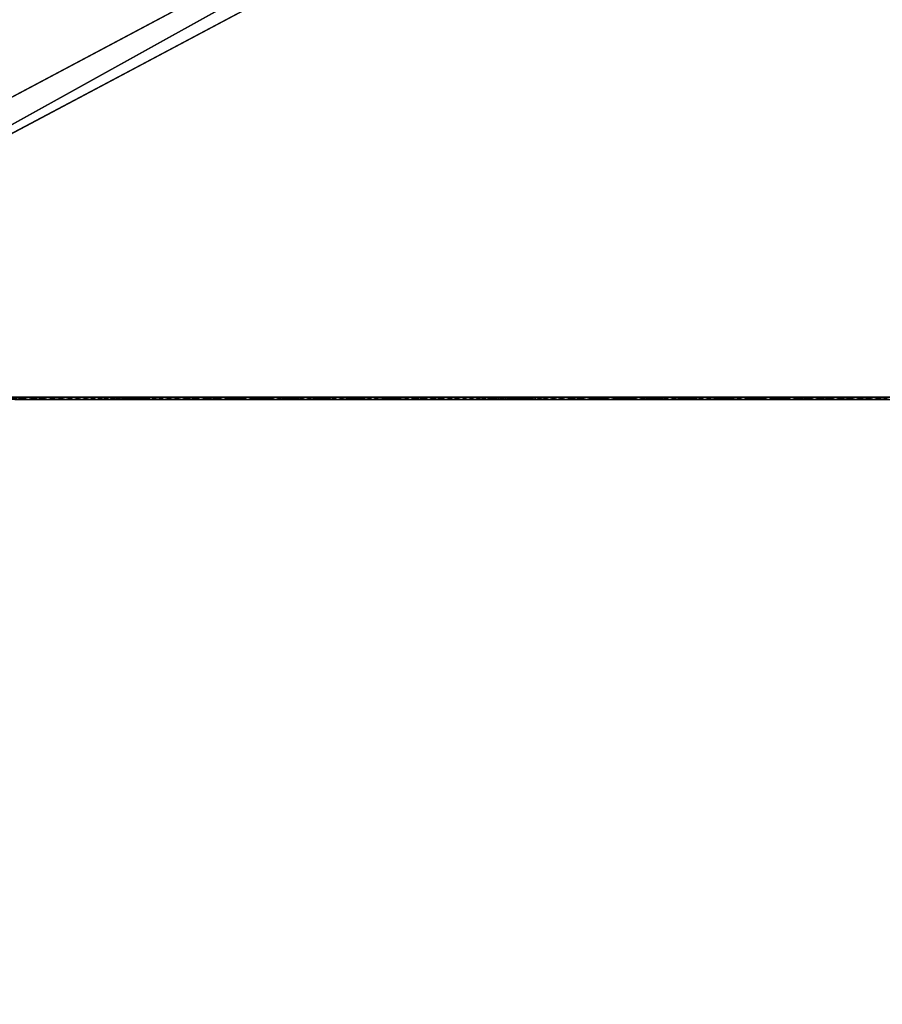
# Model space of a CAD drawing. Extents: x 34 to 1129, y -19 to 489.
# Tile 173 of 237: x 362 to 470, y 161 to 284. Entities that reach past the tile are written whole.
import ezdxf

# ---------------------------------------------------------------- set-up
doc = ezdxf.new("R2010")
doc.units = 0
doc.layers.get('0').update_dxf_attribs({"color": 13, "linetype": 'CONTINUOUS'})

# ---------------------------------------------------------------- blocks, each defined once
blk = doc.blocks.new('GROUP_14')
for centre in [(249.97, 249.97, 5), (249.97, 249.97)]:
    blk.add_circle(centre, 250)
blk = doc.blocks.new('GROUP_17')
for p in [(0, 0), (0, 0, 325)]:
    blk.add_blockref('GROUP_14', p)
blk = doc.blocks.new('GROUP_26')
for p, q in [((-36.52, -34.16, -24.3), (154.82, 144.82, 124)), ((-36.52, -34.16, -28.3), (154.82, 144.82, 120)), ((-33.78, -37.08, -28.3), (157.56, 141.9, 120)), ((-33.78, -37.08, -24.3), (157.56, 141.9, 124))]:
    blk.add_line(p, q)
mesh = blk.add_polyface()
corners = [(-36.52, -34.16, -24.3), (154.82, 144.82, 120), (-36.52, -34.16, -28.3), (154.82, 144.82, 124)]
mesh.append_faces([[corners[k] for k in face] for face in [(0, 1, 2), (1, 0, 3)]], dxfattribs={"vtx0": -1})
mesh = blk.add_polyface()
corners = [(154.82, 144.82, 120), (-33.78, -37.08, -28.3), (-36.52, -34.16, -28.3), (157.56, 141.9, 120)]
mesh.append_faces([[corners[k] for k in face] for face in [(0, 1, 2), (1, 0, 3)]], dxfattribs={"vtx0": -1})
mesh = blk.add_polyface()
corners = [(-33.78, -37.08, -24.3), (154.82, 144.82, 124), (-36.52, -34.16, -24.3), (157.56, 141.9, 124)]
mesh.append_faces([[corners[k] for k in face] for face in [(0, 1, 2), (1, 0, 3)]], dxfattribs={"vtx0": -1})
mesh = blk.add_polyface()
corners = [(157.56, 141.9, 120), (-33.78, -37.08, -24.3), (-33.78, -37.08, -28.3), (157.56, 141.9, 124)]
mesh.append_faces([[corners[k] for k in face] for face in [(0, 1, 2), (1, 0, 3)]], dxfattribs={"vtx0": -1})
blk = doc.blocks.new('GROUP_25')
at = {"extrusion": (-0.176676, -0.165263, 0.970296), "rotation": 46.91163252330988}
blk.add_blockref('GROUP_26', (-11.79, 399.36, -148.63), dxfattribs=at)
at = {"extrusion": (-0.165263, 0.176676, 0.970296), "rotation": 46.91163252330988}
blk.add_blockref('GROUP_26', (-353.28, 45.83, -60.49), dxfattribs=at)
blk = doc.blocks.new('GROUP_24')
at = {"rotation": 344.8900966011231}
blk.add_blockref('GROUP_25', (-56.17, 73.1, 206), dxfattribs=at)
blk.add_blockref('GROUP_17', (0, 0))
blk = doc.blocks.new('GROUP_1')
for p, q in [((81.9, 709.1, 0.27), (82.86, 709.34)), ((82.86, 709.34), (83.82, 709.59, 0.27)), ((84.34, 699.22, 0.27), (85.3, 699.45)), ((85.3, 699.45), (86.26, 699.67, 0.27)), ((86.58, 689.3, 0.27), (87.54, 689.51)), ((87.54, 689.51), (88.51, 689.71, 0.27)), ((88.61, 679.33, 0.27), (89.58, 679.52)), ((89.58, 679.52), (90.56, 679.71, 0.27)), ((90.45, 669.33, 0.27), (91.42, 669.5)), ((91.42, 669.5), (92.4, 669.67, 0.27)), ((92.08, 659.29, 0.27), (93.06, 659.44)), ((93.06, 659.44), (94.04, 659.59, 0.27)), ((93.52, 649.22, 0.27), (94.5, 649.35)), ((94.5, 649.35), (95.48, 649.48, 0.27)), ((94.75, 639.11, 0.27), (95.73, 639.23)), ((95.73, 639.23), (96.71, 639.36, 0.27)), ((95.79, 631.38, 0.27), (96.77, 631.54)), ((96.77, 631.54), (97.75, 631.69, 0.27)), ((97.19, 623.7, 0.27), (98.16, 623.9)), ((98.16, 623.9), (99.13, 624.1, 0.27)), ((98.95, 616.09, 0.27), (99.91, 616.33)), ((99.91, 616.33), (100.87, 616.58, 0.27)), ((101.05, 608.57, 0.27), (102, 608.85)), ((102, 608.85), (102.95, 609.14, 0.27)), ((103.5, 601.15, 0.27), (104.44, 601.48)), ((104.44, 601.48), (105.37, 601.81, 0.27)), ((106.29, 593.85, 0.27), (107.21, 594.23)), ((107.21, 594.23), (108.13, 594.6, 0.27)), ((109.42, 586.69, 0.27), (110.32, 587.11)), ((110.32, 587.11), (111.21, 587.53, 0.27)), ((113.75, 580.15), (114.63, 580.6, 0.27)), ((112.87, 579.69, 0.27), (113.75, 580.15)), ((116.64, 572.85, 0.27), (117.5, 573.35)), ((117.5, 573.35), (118.35, 573.84, 0.27)), ((121.56, 566.73), (122.39, 567.26, 0.27)), ((120.72, 566.19, 0.27), (121.56, 566.73)), ((125.92, 560.3), (126.72, 560.88, 0.27)), ((125.11, 559.73, 0.27), (125.92, 560.3)), ((130.57, 554.08), (131.36, 554.67, 0.27)), ((129.78, 553.49, 0.27), (130.57, 554.08)), ((132.9, 550.93), (133.71, 551.5, 0.27)), ((132.08, 550.37, 0.27), (132.9, 550.93)), ((134.18, 547.14, 0.27), (135.03, 547.65)), ((135.03, 547.65), (135.87, 548.16, 0.27)), ((136.09, 543.78, 0.27), (136.96, 544.25)), ((136.96, 544.25), (137.84, 544.71, 0.27)), ((138.69, 540.73), (139.59, 541.14, 0.27)), ((137.79, 540.32, 0.27), (138.69, 540.73)), ((140.21, 537.12), (141.13, 537.48, 0.27)), ((139.28, 536.77, 0.27), (140.21, 537.12)), ((140.56, 533.13, 0.27), (141.5, 533.43)), ((141.5, 533.43), (142.45, 533.73, 0.27)), ((141.62, 529.42, 0.27), (142.58, 529.66)), ((142.58, 529.66), (143.54, 529.91, 0.27)), ((142.46, 525.65, 0.27), (143.43, 525.84)), ((143.43, 525.84), (144.4, 526.03, 0.27)), ((143.07, 521.85, 0.27), (144.05, 521.97)), ((144.05, 521.97), (145.03, 522.1, 0.27)), ((143.45, 518.01, 0.27), (144.44, 518.08)), ((144.44, 518.08), (145.43, 518.15, 0.27)), ((143.61, 514.16, 0.27), (144.6, 514.17)), ((144.6, 514.17), (145.59, 514.18, 0.27)), ((143.53, 510.27, 0.27), (144.52, 510.25)), ((144.52, 510.25), (145.51, 510.23, 0.27)), ((143.26, 499.96, 0.27), (144.25, 499.96)), ((144.25, 499.96), (145.24, 499.95, 0.27)), ((143.47, 489.62, 0.27), (144.46, 489.66)), ((144.46, 489.66), (145.45, 489.7, 0.27)), ((144.16, 479.3, 0.27), (145.14, 479.39)), ((145.14, 479.39), (146.13, 479.47, 0.27)), ((145.32, 469.02, 0.27), (146.3, 469.15)), ((146.3, 469.15), (147.28, 469.29, 0.27)), ((146.96, 458.81, 0.27), (147.93, 458.98)), ((147.93, 458.98), (148.91, 459.16, 0.27)), ((149.07, 448.68, 0.27), (150.03, 448.9)), ((150.03, 448.9), (151, 449.13, 0.27)), ((152.6, 438.93), (153.55, 439.2, 0.27)), ((151.65, 438.66, 0.27), (152.6, 438.93)), ((155.63, 429.09), (156.56, 429.4, 0.27)), ((154.69, 428.77, 0.27), (155.63, 429.09)), ((158.18, 419.04, 0.27), (159.1, 419.39)), ((159.1, 419.39), (160.03, 419.75, 0.27)), ((162.12, 409.47, 0.27), (163.03, 409.87)), ((163.03, 409.87), (163.93, 410.27, 0.27)), ((167.39, 400.54), (168.28, 400.98, 0.27)), ((166.5, 400.1, 0.27), (167.39, 400.54)), ((171.3, 390.96, 0.27), (172.18, 391.43)), ((172.18, 391.43), (173.05, 391.89, 0.27)), ((174.43, 385.15, 0.27), (175.31, 385.6)), ((175.31, 385.6), (176.19, 386.06, 0.27)), ((178.28, 379.69), (179.17, 380.13, 0.27)), ((177.39, 379.26, 0.27), (178.28, 379.69)), ((181.08, 373.71), (181.98, 374.11, 0.27)), ((180.18, 373.3, 0.27), (181.08, 373.71)), ((183.72, 367.64), (184.64, 368.03, 0.27)), ((182.81, 367.26, 0.27), (183.72, 367.64)), ((186.2, 361.51), (187.12, 361.87, 0.27)), ((185.28, 361.15, 0.27), (186.2, 361.51)), ((188.51, 355.31), (189.44, 355.65, 0.27)), ((187.57, 354.98, 0.27), (188.51, 355.31))]:
    blk.add_line(p, q)
at = {"extrusion": (0, 0, -1)}
for centre, radius, start, end in [((408.08, 582.99), 506.94, 159.8083, 173.6306), ((-78.87, 513.5), 65.73, 141.8636, 182.83), ((38.95, 274.22), 241.48, 150.964, 169.7928)]:
    blk.add_arc(centre, radius, start, end, dxfattribs=at)
for centre, radius, start, end in [((262.77, 657.88), 168.08, 186.3694, 218.1364), ((366.46, 499.28), 222.21, 177.17, 209.036)]:
    blk.add_arc(centre, radius, start, end)
mesh = blk.add_polyface()
corners = [(81.18, 719.45, 0.27), (82.86, 709.34), (80.22, 719.19), (83.82, 709.59, 0.27)]
mesh.append_faces([[corners[k] for k in face] for face in [(0, 1, 2), (1, 0, 3)]], dxfattribs={"vtx0": -1})
mesh = blk.add_polyface()
corners = [(80.22, 719.19), (81.9, 709.1, 0.27), (79.27, 718.92, 0.27), (82.86, 709.34)]
mesh.append_faces([[corners[k] for k in face] for face in [(0, 1, 2), (1, 0, 3)]], dxfattribs={"vtx0": -1})
mesh = blk.add_polyface()
corners = [(82.86, 709.34), (84.34, 699.22, 0.27), (81.9, 709.1, 0.27), (85.3, 699.45)]
mesh.append_faces([[corners[k] for k in face] for face in [(0, 1, 2), (1, 0, 3)]], dxfattribs={"vtx0": -1})
mesh = blk.add_polyface()
corners = [(83.82, 709.59, 0.27), (85.3, 699.45), (82.86, 709.34), (86.26, 699.67, 0.27)]
mesh.append_faces([[corners[k] for k in face] for face in [(0, 1, 2), (1, 0, 3)]], dxfattribs={"vtx0": -1})
mesh = blk.add_polyface()
corners = [(85.3, 699.45), (86.58, 689.3, 0.27), (84.34, 699.22, 0.27), (87.54, 689.51)]
mesh.append_faces([[corners[k] for k in face] for face in [(0, 1, 2), (1, 0, 3)]], dxfattribs={"vtx0": -1})
mesh = blk.add_polyface()
corners = [(86.26, 699.67, 0.27), (87.54, 689.51), (85.3, 699.45), (88.51, 689.71, 0.27)]
mesh.append_faces([[corners[k] for k in face] for face in [(0, 1, 2), (1, 0, 3)]], dxfattribs={"vtx0": -1})
mesh = blk.add_polyface()
corners = [(87.54, 689.51), (88.61, 679.33, 0.27), (86.58, 689.3, 0.27), (89.58, 679.52)]
mesh.append_faces([[corners[k] for k in face] for face in [(0, 1, 2), (1, 0, 3)]], dxfattribs={"vtx0": -1})
mesh = blk.add_polyface()
corners = [(88.51, 689.71, 0.27), (89.58, 679.52), (87.54, 689.51), (90.56, 679.71, 0.27)]
mesh.append_faces([[corners[k] for k in face] for face in [(0, 1, 2), (1, 0, 3)]], dxfattribs={"vtx0": -1})
mesh = blk.add_polyface()
corners = [(89.58, 679.52), (90.45, 669.33, 0.27), (88.61, 679.33, 0.27), (91.42, 669.5)]
mesh.append_faces([[corners[k] for k in face] for face in [(0, 1, 2), (1, 0, 3)]], dxfattribs={"vtx0": -1})
mesh = blk.add_polyface()
corners = [(90.56, 679.71, 0.27), (91.42, 669.5), (89.58, 679.52), (92.4, 669.67, 0.27)]
mesh.append_faces([[corners[k] for k in face] for face in [(0, 1, 2), (1, 0, 3)]], dxfattribs={"vtx0": -1})
mesh = blk.add_polyface()
corners = [(91.42, 669.5), (92.08, 659.29, 0.27), (90.45, 669.33, 0.27), (93.06, 659.44)]
mesh.append_faces([[corners[k] for k in face] for face in [(0, 1, 2), (1, 0, 3)]], dxfattribs={"vtx0": -1})
mesh = blk.add_polyface()
corners = [(92.4, 669.67, 0.27), (93.06, 659.44), (91.42, 669.5), (94.04, 659.59, 0.27)]
mesh.append_faces([[corners[k] for k in face] for face in [(0, 1, 2), (1, 0, 3)]], dxfattribs={"vtx0": -1})
mesh = blk.add_polyface()
corners = [(93.06, 659.44), (93.52, 649.22, 0.27), (92.08, 659.29, 0.27), (94.5, 649.35)]
mesh.append_faces([[corners[k] for k in face] for face in [(0, 1, 2), (1, 0, 3)]], dxfattribs={"vtx0": -1})
mesh = blk.add_polyface()
corners = [(94.04, 659.59, 0.27), (94.5, 649.35), (93.06, 659.44), (95.48, 649.48, 0.27)]
mesh.append_faces([[corners[k] for k in face] for face in [(0, 1, 2), (1, 0, 3)]], dxfattribs={"vtx0": -1})
mesh = blk.add_polyface()
corners = [(94.5, 649.35), (94.75, 639.11, 0.27), (93.52, 649.22, 0.27), (95.73, 639.23)]
mesh.append_faces([[corners[k] for k in face] for face in [(0, 1, 2), (1, 0, 3)]], dxfattribs={"vtx0": -1})
mesh = blk.add_polyface()
corners = [(95.48, 649.48, 0.27), (95.73, 639.23), (94.5, 649.35), (96.71, 639.36, 0.27)]
mesh.append_faces([[corners[k] for k in face] for face in [(0, 1, 2), (1, 0, 3)]], dxfattribs={"vtx0": -1})
mesh = blk.add_polyface()
corners = [(95.73, 639.23), (95.79, 631.38, 0.27), (94.75, 639.11, 0.27), (96.77, 631.54)]
mesh.append_faces([[corners[k] for k in face] for face in [(0, 1, 2), (1, 0, 3)]], dxfattribs={"vtx0": -1})
mesh = blk.add_polyface()
corners = [(96.71, 639.36, 0.27), (96.77, 631.54), (95.73, 639.23), (97.75, 631.69, 0.27)]
mesh.append_faces([[corners[k] for k in face] for face in [(0, 1, 2), (1, 0, 3)]], dxfattribs={"vtx0": -1})
mesh = blk.add_polyface()
corners = [(96.77, 631.54), (97.19, 623.7, 0.27), (95.79, 631.38, 0.27), (98.16, 623.9)]
mesh.append_faces([[corners[k] for k in face] for face in [(0, 1, 2), (1, 0, 3)]], dxfattribs={"vtx0": -1})
mesh = blk.add_polyface()
corners = [(97.75, 631.69, 0.27), (98.16, 623.9), (96.77, 631.54), (99.13, 624.1, 0.27)]
mesh.append_faces([[corners[k] for k in face] for face in [(0, 1, 2), (1, 0, 3)]], dxfattribs={"vtx0": -1})
mesh = blk.add_polyface()
corners = [(98.16, 623.9), (98.95, 616.09, 0.27), (97.19, 623.7, 0.27), (99.91, 616.33)]
mesh.append_faces([[corners[k] for k in face] for face in [(0, 1, 2), (1, 0, 3)]], dxfattribs={"vtx0": -1})
mesh = blk.add_polyface()
corners = [(99.13, 624.1, 0.27), (99.91, 616.33), (98.16, 623.9), (100.87, 616.58, 0.27)]
mesh.append_faces([[corners[k] for k in face] for face in [(0, 1, 2), (1, 0, 3)]], dxfattribs={"vtx0": -1})
mesh = blk.add_polyface()
corners = [(99.91, 616.33), (101.05, 608.57, 0.27), (98.95, 616.09, 0.27), (102, 608.85)]
mesh.append_faces([[corners[k] for k in face] for face in [(0, 1, 2), (1, 0, 3)]], dxfattribs={"vtx0": -1})
mesh = blk.add_polyface()
corners = [(100.87, 616.58, 0.27), (102, 608.85), (99.91, 616.33), (102.95, 609.14, 0.27)]
mesh.append_faces([[corners[k] for k in face] for face in [(0, 1, 2), (1, 0, 3)]], dxfattribs={"vtx0": -1})
mesh = blk.add_polyface()
corners = [(102, 608.85), (103.5, 601.15, 0.27), (101.05, 608.57, 0.27), (104.44, 601.48)]
mesh.append_faces([[corners[k] for k in face] for face in [(0, 1, 2), (1, 0, 3)]], dxfattribs={"vtx0": -1})
mesh = blk.add_polyface()
corners = [(102.95, 609.14, 0.27), (104.44, 601.48), (102, 608.85), (105.37, 601.81, 0.27)]
mesh.append_faces([[corners[k] for k in face] for face in [(0, 1, 2), (1, 0, 3)]], dxfattribs={"vtx0": -1})
mesh = blk.add_polyface()
corners = [(104.44, 601.48), (106.29, 593.85, 0.27), (103.5, 601.15, 0.27), (107.21, 594.23)]
mesh.append_faces([[corners[k] for k in face] for face in [(0, 1, 2), (1, 0, 3)]], dxfattribs={"vtx0": -1})
mesh = blk.add_polyface()
corners = [(105.37, 601.81, 0.27), (107.21, 594.23), (104.44, 601.48), (108.13, 594.6, 0.27)]
mesh.append_faces([[corners[k] for k in face] for face in [(0, 1, 2), (1, 0, 3)]], dxfattribs={"vtx0": -1})
mesh = blk.add_polyface()
corners = [(107.21, 594.23), (109.42, 586.69, 0.27), (106.29, 593.85, 0.27), (110.32, 587.11)]
mesh.append_faces([[corners[k] for k in face] for face in [(0, 1, 2), (1, 0, 3)]], dxfattribs={"vtx0": -1})
mesh = blk.add_polyface()
corners = [(108.13, 594.6, 0.27), (110.32, 587.11), (107.21, 594.23), (111.21, 587.53, 0.27)]
mesh.append_faces([[corners[k] for k in face] for face in [(0, 1, 2), (1, 0, 3)]], dxfattribs={"vtx0": -1})
mesh = blk.add_polyface()
corners = [(110.32, 587.11), (112.87, 579.69, 0.27), (109.42, 586.69, 0.27), (113.75, 580.15)]
mesh.append_faces([[corners[k] for k in face] for face in [(0, 1, 2), (1, 0, 3)]], dxfattribs={"vtx0": -1})
mesh = blk.add_polyface()
corners = [(111.21, 587.53, 0.27), (113.75, 580.15), (110.32, 587.11), (114.63, 580.6, 0.27)]
mesh.append_faces([[corners[k] for k in face] for face in [(0, 1, 2), (1, 0, 3)]], dxfattribs={"vtx0": -1})
mesh = blk.add_polyface()
corners = [(114.63, 580.6, 0.27), (117.5, 573.35), (113.75, 580.15), (118.35, 573.84, 0.27)]
mesh.append_faces([[corners[k] for k in face] for face in [(0, 1, 2), (1, 0, 3)]], dxfattribs={"vtx0": -1})
mesh = blk.add_polyface()
corners = [(113.75, 580.15), (116.64, 572.85, 0.27), (112.87, 579.69, 0.27), (117.5, 573.35)]
mesh.append_faces([[corners[k] for k in face] for face in [(0, 1, 2), (1, 0, 3)]], dxfattribs={"vtx0": -1})
mesh = blk.add_polyface()
corners = [(117.5, 573.35), (120.72, 566.19, 0.27), (116.64, 572.85, 0.27), (121.56, 566.73)]
mesh.append_faces([[corners[k] for k in face] for face in [(0, 1, 2), (1, 0, 3)]], dxfattribs={"vtx0": -1})
mesh = blk.add_polyface()
corners = [(118.35, 573.84, 0.27), (121.56, 566.73), (117.5, 573.35), (122.39, 567.26, 0.27)]
mesh.append_faces([[corners[k] for k in face] for face in [(0, 1, 2), (1, 0, 3)]], dxfattribs={"vtx0": -1})
mesh = blk.add_polyface()
corners = [(122.39, 567.26, 0.27), (125.92, 560.3), (121.56, 566.73), (126.72, 560.88, 0.27)]
mesh.append_faces([[corners[k] for k in face] for face in [(0, 1, 2), (1, 0, 3)]], dxfattribs={"vtx0": -1})
mesh = blk.add_polyface()
corners = [(121.56, 566.73), (125.11, 559.73, 0.27), (120.72, 566.19, 0.27), (125.92, 560.3)]
mesh.append_faces([[corners[k] for k in face] for face in [(0, 1, 2), (1, 0, 3)]], dxfattribs={"vtx0": -1})
mesh = blk.add_polyface()
corners = [(126.72, 560.88, 0.27), (130.57, 554.08), (125.92, 560.3), (131.36, 554.67, 0.27)]
mesh.append_faces([[corners[k] for k in face] for face in [(0, 1, 2), (1, 0, 3)]], dxfattribs={"vtx0": -1})
mesh = blk.add_polyface()
corners = [(125.92, 560.3), (129.78, 553.49, 0.27), (125.11, 559.73, 0.27), (130.57, 554.08)]
mesh.append_faces([[corners[k] for k in face] for face in [(0, 1, 2), (1, 0, 3)]], dxfattribs={"vtx0": -1})
mesh = blk.add_polyface()
corners = [(131.36, 554.67, 0.27), (132.9, 550.93), (130.57, 554.08), (133.71, 551.5, 0.27)]
mesh.append_faces([[corners[k] for k in face] for face in [(0, 1, 2), (1, 0, 3)]], dxfattribs={"vtx0": -1})
mesh = blk.add_polyface()
corners = [(130.57, 554.08), (132.08, 550.37, 0.27), (129.78, 553.49, 0.27), (132.9, 550.93)]
mesh.append_faces([[corners[k] for k in face] for face in [(0, 1, 2), (1, 0, 3)]], dxfattribs={"vtx0": -1})
mesh = blk.add_polyface()
corners = [(133.71, 551.5, 0.27), (135.03, 547.65), (132.9, 550.93), (135.87, 548.16, 0.27)]
mesh.append_faces([[corners[k] for k in face] for face in [(0, 1, 2), (1, 0, 3)]], dxfattribs={"vtx0": -1})
mesh = blk.add_polyface()
corners = [(132.9, 550.93), (134.18, 547.14, 0.27), (132.08, 550.37, 0.27), (135.03, 547.65)]
mesh.append_faces([[corners[k] for k in face] for face in [(0, 1, 2), (1, 0, 3)]], dxfattribs={"vtx0": -1})
mesh = blk.add_polyface()
corners = [(135.03, 547.65), (136.09, 543.78, 0.27), (134.18, 547.14, 0.27), (136.96, 544.25)]
mesh.append_faces([[corners[k] for k in face] for face in [(0, 1, 2), (1, 0, 3)]], dxfattribs={"vtx0": -1})
mesh = blk.add_polyface()
corners = [(135.87, 548.16, 0.27), (136.96, 544.25), (135.03, 547.65), (137.84, 544.71, 0.27)]
mesh.append_faces([[corners[k] for k in face] for face in [(0, 1, 2), (1, 0, 3)]], dxfattribs={"vtx0": -1})
mesh = blk.add_polyface()
corners = [(136.96, 544.25), (137.79, 540.32, 0.27), (136.09, 543.78, 0.27), (138.69, 540.73)]
mesh.append_faces([[corners[k] for k in face] for face in [(0, 1, 2), (1, 0, 3)]], dxfattribs={"vtx0": -1})
mesh = blk.add_polyface()
corners = [(137.84, 544.71, 0.27), (138.69, 540.73), (136.96, 544.25), (139.59, 541.14, 0.27)]
mesh.append_faces([[corners[k] for k in face] for face in [(0, 1, 2), (1, 0, 3)]], dxfattribs={"vtx0": -1})
mesh = blk.add_polyface()
corners = [(139.59, 541.14, 0.27), (140.21, 537.12), (138.69, 540.73), (141.13, 537.48, 0.27)]
mesh.append_faces([[corners[k] for k in face] for face in [(0, 1, 2), (1, 0, 3)]], dxfattribs={"vtx0": -1})
mesh = blk.add_polyface()
corners = [(138.69, 540.73), (139.28, 536.77, 0.27), (137.79, 540.32, 0.27), (140.21, 537.12)]
mesh.append_faces([[corners[k] for k in face] for face in [(0, 1, 2), (1, 0, 3)]], dxfattribs={"vtx0": -1})
mesh = blk.add_polyface()
corners = [(141.13, 537.48, 0.27), (141.5, 533.43), (140.21, 537.12), (142.45, 533.73, 0.27)]
mesh.append_faces([[corners[k] for k in face] for face in [(0, 1, 2), (1, 0, 3)]], dxfattribs={"vtx0": -1})
mesh = blk.add_polyface()
corners = [(140.21, 537.12), (140.56, 533.13, 0.27), (139.28, 536.77, 0.27), (141.5, 533.43)]
mesh.append_faces([[corners[k] for k in face] for face in [(0, 1, 2), (1, 0, 3)]], dxfattribs={"vtx0": -1})
mesh = blk.add_polyface()
corners = [(141.5, 533.43), (141.62, 529.42, 0.27), (140.56, 533.13, 0.27), (142.58, 529.66)]
mesh.append_faces([[corners[k] for k in face] for face in [(0, 1, 2), (1, 0, 3)]], dxfattribs={"vtx0": -1})
mesh = blk.add_polyface()
corners = [(142.45, 533.73, 0.27), (142.58, 529.66), (141.5, 533.43), (143.54, 529.91, 0.27)]
mesh.append_faces([[corners[k] for k in face] for face in [(0, 1, 2), (1, 0, 3)]], dxfattribs={"vtx0": -1})
mesh = blk.add_polyface()
corners = [(142.58, 529.66), (142.46, 525.65, 0.27), (141.62, 529.42, 0.27), (143.43, 525.84)]
mesh.append_faces([[corners[k] for k in face] for face in [(0, 1, 2), (1, 0, 3)]], dxfattribs={"vtx0": -1})
mesh = blk.add_polyface()
corners = [(143.54, 529.91, 0.27), (143.43, 525.84), (142.58, 529.66), (144.4, 526.03, 0.27)]
mesh.append_faces([[corners[k] for k in face] for face in [(0, 1, 2), (1, 0, 3)]], dxfattribs={"vtx0": -1})
mesh = blk.add_polyface()
corners = [(143.43, 525.84), (143.07, 521.85, 0.27), (142.46, 525.65, 0.27), (144.05, 521.97)]
mesh.append_faces([[corners[k] for k in face] for face in [(0, 1, 2), (1, 0, 3)]], dxfattribs={"vtx0": -1})
mesh = blk.add_polyface()
corners = [(144.4, 526.03, 0.27), (144.05, 521.97), (143.43, 525.84), (145.03, 522.1, 0.27)]
mesh.append_faces([[corners[k] for k in face] for face in [(0, 1, 2), (1, 0, 3)]], dxfattribs={"vtx0": -1})
mesh = blk.add_polyface()
corners = [(144.05, 521.97), (143.45, 518.01, 0.27), (143.07, 521.85, 0.27), (144.44, 518.08)]
mesh.append_faces([[corners[k] for k in face] for face in [(0, 1, 2), (1, 0, 3)]], dxfattribs={"vtx0": -1})
mesh = blk.add_polyface()
corners = [(145.03, 522.1, 0.27), (144.44, 518.08), (144.05, 521.97), (145.43, 518.15, 0.27)]
mesh.append_faces([[corners[k] for k in face] for face in [(0, 1, 2), (1, 0, 3)]], dxfattribs={"vtx0": -1})
mesh = blk.add_polyface()
corners = [(144.44, 518.08), (143.61, 514.16, 0.27), (143.45, 518.01, 0.27), (144.6, 514.17)]
mesh.append_faces([[corners[k] for k in face] for face in [(0, 1, 2), (1, 0, 3)]], dxfattribs={"vtx0": -1})
mesh = blk.add_polyface()
corners = [(145.43, 518.15, 0.27), (144.6, 514.17), (144.44, 518.08), (145.59, 514.18, 0.27)]
mesh.append_faces([[corners[k] for k in face] for face in [(0, 1, 2), (1, 0, 3)]], dxfattribs={"vtx0": -1})
mesh = blk.add_polyface()
corners = [(143.61, 514.16, 0.27), (144.52, 510.25), (143.53, 510.27, 0.27), (144.6, 514.17)]
mesh.append_faces([[corners[k] for k in face] for face in [(0, 1, 2), (1, 0, 3)]], dxfattribs={"vtx0": -1})
mesh = blk.add_polyface()
corners = [(144.6, 514.17), (145.51, 510.23, 0.27), (144.52, 510.25), (145.59, 514.18, 0.27)]
mesh.append_faces([[corners[k] for k in face] for face in [(0, 1, 2), (1, 0, 3)]], dxfattribs={"vtx0": -1})
mesh = blk.add_polyface()
corners = [(143.53, 510.27, 0.27), (144.25, 499.96), (143.26, 499.96, 0.27), (144.52, 510.25)]
mesh.append_faces([[corners[k] for k in face] for face in [(0, 1, 2), (1, 0, 3)]], dxfattribs={"vtx0": -1})
mesh = blk.add_polyface()
corners = [(144.52, 510.25), (145.24, 499.95, 0.27), (144.25, 499.96), (145.51, 510.23, 0.27)]
mesh.append_faces([[corners[k] for k in face] for face in [(0, 1, 2), (1, 0, 3)]], dxfattribs={"vtx0": -1})
mesh = blk.add_polyface()
corners = [(144.25, 499.96), (143.47, 489.62, 0.27), (143.26, 499.96, 0.27), (144.46, 489.66)]
mesh.append_faces([[corners[k] for k in face] for face in [(0, 1, 2), (1, 0, 3)]], dxfattribs={"vtx0": -1})
mesh = blk.add_polyface()
corners = [(145.24, 499.95, 0.27), (144.46, 489.66), (144.25, 499.96), (145.45, 489.7, 0.27)]
mesh.append_faces([[corners[k] for k in face] for face in [(0, 1, 2), (1, 0, 3)]], dxfattribs={"vtx0": -1})
mesh = blk.add_polyface()
corners = [(144.46, 489.66), (144.16, 479.3, 0.27), (143.47, 489.62, 0.27), (145.14, 479.39)]
mesh.append_faces([[corners[k] for k in face] for face in [(0, 1, 2), (1, 0, 3)]], dxfattribs={"vtx0": -1})
mesh = blk.add_polyface()
corners = [(145.45, 489.7, 0.27), (145.14, 479.39), (144.46, 489.66), (146.13, 479.47, 0.27)]
mesh.append_faces([[corners[k] for k in face] for face in [(0, 1, 2), (1, 0, 3)]], dxfattribs={"vtx0": -1})
mesh = blk.add_polyface()
corners = [(145.14, 479.39), (145.32, 469.02, 0.27), (144.16, 479.3, 0.27), (146.3, 469.15)]
mesh.append_faces([[corners[k] for k in face] for face in [(0, 1, 2), (1, 0, 3)]], dxfattribs={"vtx0": -1})
mesh = blk.add_polyface()
corners = [(146.13, 479.47, 0.27), (146.3, 469.15), (145.14, 479.39), (147.28, 469.29, 0.27)]
mesh.append_faces([[corners[k] for k in face] for face in [(0, 1, 2), (1, 0, 3)]], dxfattribs={"vtx0": -1})
mesh = blk.add_polyface()
corners = [(146.3, 469.15), (146.96, 458.81, 0.27), (145.32, 469.02, 0.27), (147.93, 458.98)]
mesh.append_faces([[corners[k] for k in face] for face in [(0, 1, 2), (1, 0, 3)]], dxfattribs={"vtx0": -1})
mesh = blk.add_polyface()
corners = [(147.28, 469.29, 0.27), (147.93, 458.98), (146.3, 469.15), (148.91, 459.16, 0.27)]
mesh.append_faces([[corners[k] for k in face] for face in [(0, 1, 2), (1, 0, 3)]], dxfattribs={"vtx0": -1})
mesh = blk.add_polyface()
corners = [(147.93, 458.98), (149.07, 448.68, 0.27), (146.96, 458.81, 0.27), (150.03, 448.9)]
mesh.append_faces([[corners[k] for k in face] for face in [(0, 1, 2), (1, 0, 3)]], dxfattribs={"vtx0": -1})
mesh = blk.add_polyface()
corners = [(148.91, 459.16, 0.27), (150.03, 448.9), (147.93, 458.98), (151, 449.13, 0.27)]
mesh.append_faces([[corners[k] for k in face] for face in [(0, 1, 2), (1, 0, 3)]], dxfattribs={"vtx0": -1})
mesh = blk.add_polyface()
corners = [(150.03, 448.9), (151.65, 438.66, 0.27), (149.07, 448.68, 0.27), (152.6, 438.93)]
mesh.append_faces([[corners[k] for k in face] for face in [(0, 1, 2), (1, 0, 3)]], dxfattribs={"vtx0": -1})
mesh = blk.add_polyface()
corners = [(151, 449.13, 0.27), (152.6, 438.93), (150.03, 448.9), (153.55, 439.2, 0.27)]
mesh.append_faces([[corners[k] for k in face] for face in [(0, 1, 2), (1, 0, 3)]], dxfattribs={"vtx0": -1})
mesh = blk.add_polyface()
corners = [(153.55, 439.2, 0.27), (155.63, 429.09), (152.6, 438.93), (156.56, 429.4, 0.27)]
mesh.append_faces([[corners[k] for k in face] for face in [(0, 1, 2), (1, 0, 3)]], dxfattribs={"vtx0": -1})
mesh = blk.add_polyface()
corners = [(152.6, 438.93), (154.69, 428.77, 0.27), (151.65, 438.66, 0.27), (155.63, 429.09)]
mesh.append_faces([[corners[k] for k in face] for face in [(0, 1, 2), (1, 0, 3)]], dxfattribs={"vtx0": -1})
mesh = blk.add_polyface()
corners = [(156.56, 429.4, 0.27), (159.1, 419.39), (155.63, 429.09), (160.03, 419.75, 0.27)]
mesh.append_faces([[corners[k] for k in face] for face in [(0, 1, 2), (1, 0, 3)]], dxfattribs={"vtx0": -1})
mesh = blk.add_polyface()
corners = [(155.63, 429.09), (158.18, 419.04, 0.27), (154.69, 428.77, 0.27), (159.1, 419.39)]
mesh.append_faces([[corners[k] for k in face] for face in [(0, 1, 2), (1, 0, 3)]], dxfattribs={"vtx0": -1})
mesh = blk.add_polyface()
corners = [(159.1, 419.39), (162.12, 409.47, 0.27), (158.18, 419.04, 0.27), (163.03, 409.87)]
mesh.append_faces([[corners[k] for k in face] for face in [(0, 1, 2), (1, 0, 3)]], dxfattribs={"vtx0": -1})
mesh = blk.add_polyface()
corners = [(160.03, 419.75, 0.27), (163.03, 409.87), (159.1, 419.39), (163.93, 410.27, 0.27)]
mesh.append_faces([[corners[k] for k in face] for face in [(0, 1, 2), (1, 0, 3)]], dxfattribs={"vtx0": -1})
mesh = blk.add_polyface()
corners = [(163.03, 409.87), (166.5, 400.1, 0.27), (162.12, 409.47, 0.27), (167.39, 400.54)]
mesh.append_faces([[corners[k] for k in face] for face in [(0, 1, 2), (1, 0, 3)]], dxfattribs={"vtx0": -1})
mesh = blk.add_polyface()
corners = [(163.93, 410.27, 0.27), (167.39, 400.54), (163.03, 409.87), (168.28, 400.98, 0.27)]
mesh.append_faces([[corners[k] for k in face] for face in [(0, 1, 2), (1, 0, 3)]], dxfattribs={"vtx0": -1})
mesh = blk.add_polyface()
corners = [(168.28, 400.98, 0.27), (172.18, 391.43), (167.39, 400.54), (173.05, 391.89, 0.27)]
mesh.append_faces([[corners[k] for k in face] for face in [(0, 1, 2), (1, 0, 3)]], dxfattribs={"vtx0": -1})
mesh = blk.add_polyface()
corners = [(167.39, 400.54), (171.3, 390.96, 0.27), (166.5, 400.1, 0.27), (172.18, 391.43)]
mesh.append_faces([[corners[k] for k in face] for face in [(0, 1, 2), (1, 0, 3)]], dxfattribs={"vtx0": -1})
mesh = blk.add_polyface()
corners = [(172.18, 391.43), (174.43, 385.15, 0.27), (171.3, 390.96, 0.27), (175.31, 385.6)]
mesh.append_faces([[corners[k] for k in face] for face in [(0, 1, 2), (1, 0, 3)]], dxfattribs={"vtx0": -1})
mesh = blk.add_polyface()
corners = [(173.05, 391.89, 0.27), (175.31, 385.6), (172.18, 391.43), (176.19, 386.06, 0.27)]
mesh.append_faces([[corners[k] for k in face] for face in [(0, 1, 2), (1, 0, 3)]], dxfattribs={"vtx0": -1})
mesh = blk.add_polyface()
corners = [(175.31, 385.6), (177.39, 379.26, 0.27), (174.43, 385.15, 0.27), (178.28, 379.69)]
mesh.append_faces([[corners[k] for k in face] for face in [(0, 1, 2), (1, 0, 3)]], dxfattribs={"vtx0": -1})
mesh = blk.add_polyface()
corners = [(176.19, 386.06, 0.27), (178.28, 379.69), (175.31, 385.6), (179.17, 380.13, 0.27)]
mesh.append_faces([[corners[k] for k in face] for face in [(0, 1, 2), (1, 0, 3)]], dxfattribs={"vtx0": -1})
mesh = blk.add_polyface()
corners = [(179.17, 380.13, 0.27), (181.08, 373.71), (178.28, 379.69), (181.98, 374.11, 0.27)]
mesh.append_faces([[corners[k] for k in face] for face in [(0, 1, 2), (1, 0, 3)]], dxfattribs={"vtx0": -1})
mesh = blk.add_polyface()
corners = [(178.28, 379.69), (180.18, 373.3, 0.27), (177.39, 379.26, 0.27), (181.08, 373.71)]
mesh.append_faces([[corners[k] for k in face] for face in [(0, 1, 2), (1, 0, 3)]], dxfattribs={"vtx0": -1})
mesh = blk.add_polyface()
corners = [(181.98, 374.11, 0.27), (183.72, 367.64), (181.08, 373.71), (184.64, 368.03, 0.27)]
mesh.append_faces([[corners[k] for k in face] for face in [(0, 1, 2), (1, 0, 3)]], dxfattribs={"vtx0": -1})
mesh = blk.add_polyface()
corners = [(181.08, 373.71), (182.81, 367.26, 0.27), (180.18, 373.3, 0.27), (183.72, 367.64)]
mesh.append_faces([[corners[k] for k in face] for face in [(0, 1, 2), (1, 0, 3)]], dxfattribs={"vtx0": -1})
mesh = blk.add_polyface()
corners = [(184.64, 368.03, 0.27), (186.2, 361.51), (183.72, 367.64), (187.12, 361.87, 0.27)]
mesh.append_faces([[corners[k] for k in face] for face in [(0, 1, 2), (1, 0, 3)]], dxfattribs={"vtx0": -1})
mesh = blk.add_polyface()
corners = [(183.72, 367.64), (185.28, 361.15, 0.27), (182.81, 367.26, 0.27), (186.2, 361.51)]
mesh.append_faces([[corners[k] for k in face] for face in [(0, 1, 2), (1, 0, 3)]], dxfattribs={"vtx0": -1})
mesh = blk.add_polyface()
corners = [(187.12, 361.87, 0.27), (188.51, 355.31), (186.2, 361.51), (189.44, 355.65, 0.27)]
mesh.append_faces([[corners[k] for k in face] for face in [(0, 1, 2), (1, 0, 3)]], dxfattribs={"vtx0": -1})
mesh = blk.add_polyface()
corners = [(186.2, 361.51), (187.57, 354.98, 0.27), (185.28, 361.15, 0.27), (188.51, 355.31)]
mesh.append_faces([[corners[k] for k in face] for face in [(0, 1, 2), (1, 0, 3)]], dxfattribs={"vtx0": -1})
mesh = blk.add_polyface()
corners = [(189.44, 355.65, 0.27), (190.64, 349.05), (188.51, 355.31), (191.58, 349.36, 0.27)]
mesh.append_faces([[corners[k] for k in face] for face in [(0, 1, 2), (1, 0, 3)]], dxfattribs={"vtx0": -1})
mesh = blk.add_polyface()
corners = [(188.51, 355.31), (189.7, 348.75, 0.27), (187.57, 354.98, 0.27), (190.64, 349.05)]
mesh.append_faces([[corners[k] for k in face] for face in [(0, 1, 2), (1, 0, 3)]], dxfattribs={"vtx0": -1})
blk = doc.blocks.new('GROUP_2')
at = {"extrusion": (0, -1, -3.33067e-16)}
blk.add_blockref('GROUP_1', (0, 0, -19.33), dxfattribs=at)
blk = doc.blocks.new('GROUP_21')
for name, p in [('GROUP_24', (0, 0, 1384.58)), ('GROUP_2', (242.74, 231.34, -0.58))]:
    blk.add_blockref(name, p)

msp = doc.modelspace()

# ---------------------------------------------------------------- block references
msp.add_blockref('GROUP_21', (37.67, -13.8, -11.84))

doc.saveas('drawing.dxf')
